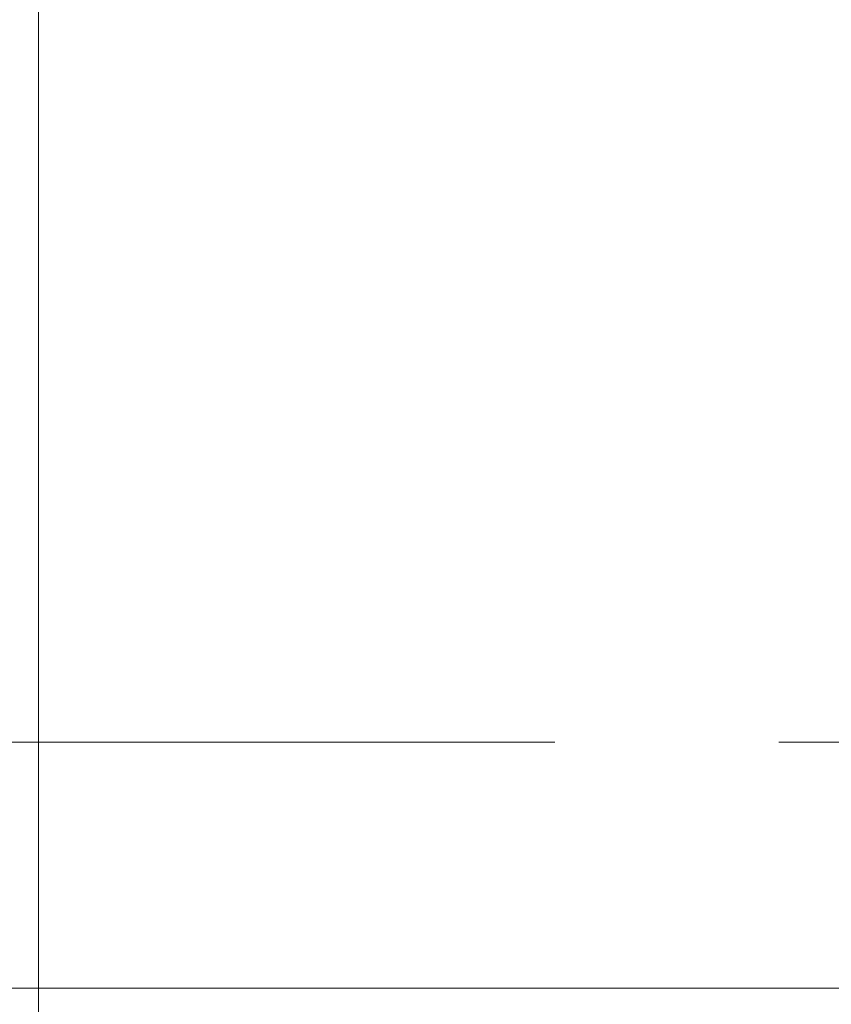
# Model space of a CAD drawing. Header units: millimetres. Extents: x 11681 to 15516, y 25095 to 29743.
# Tile 23 of 96: x 12440 to 12517, y 28100 to 28193. Entities that reach past the tile are written whole.
import ezdxf

# ---------------------------------------------------------------- set-up
doc = ezdxf.new("R2010")
doc.units = ezdxf.units.MM
doc.linetypes.add('Przerywana podwójnie', pattern=[109.361107, 52.916665, -21.166666, 14.111111, -21.166666])
for name, color, linetype, lineweight, true_color in [('00 - nowa technologia myjni_Nr_pióra__95', 7, 'Continuous', 20, 0x7c7c7c), ('410-K Osie główne_Nr_pióra__95', 7, 'Continuous', 0, 0x7c7c7c), ('Nowe_Drzwi Archicad_Nr_pióra__95', 7, 'Continuous', 20, 0x7c7c7c)]:
    doc.layers.add(name, color=color, linetype=linetype, lineweight=lineweight, true_color=true_color)
doc.layers.add('Nowe_Drzwi Archicad', color=7, linetype='Continuous')
doc.layers.add('XREF', color=8, linetype='Continuous', lineweight=9)

# ---------------------------------------------------------------- blocks, each defined once
blk = doc.blocks.new('Drzwi garażowe_ segmentowe[5]_1')
at = {"layer": 'Nowe_Drzwi Archicad_Nr_pióra__95', "color": 8, "linetype": 'Continuous', "lineweight": 20, "true_color": 0x7c7c7c}
blk.add_line((159.879, 2596.651), (159.879, 3006.641), dxfattribs=at)
blk = doc.blocks.new('parter 2025.10.15')
at = {"layer": '00 - nowa technologia myjni_Nr_pióra__95', "color": 8, "linetype": 'Continuous', "lineweight": 5}
blk.add_line((89.518, 2710.576), (324.469, 2710.576), dxfattribs=at)
at = {"layer": '410-K Osie główne_Nr_pióra__95', "color": 8, "linetype": 'Przerywana podwójnie', "lineweight": 5}
blk.add_line((-63.001, 2733.809), (1039.917, 2733.809), dxfattribs=at)
at = {"layer": 'Nowe_Drzwi Archicad', "color": 8, "linetype": 'Continuous', "lineweight": 5}
blk.add_blockref('Drzwi garażowe_ segmentowe[5]_1', (0, 0), dxfattribs=at)

msp = doc.modelspace()

# ---------------------------------------------------------------- block references
at = {"layer": 'XREF'}
msp.add_blockref('parter 2025.10.15', (12282.339, 25390.784), dxfattribs=at)

doc.saveas('drawing.dxf')
